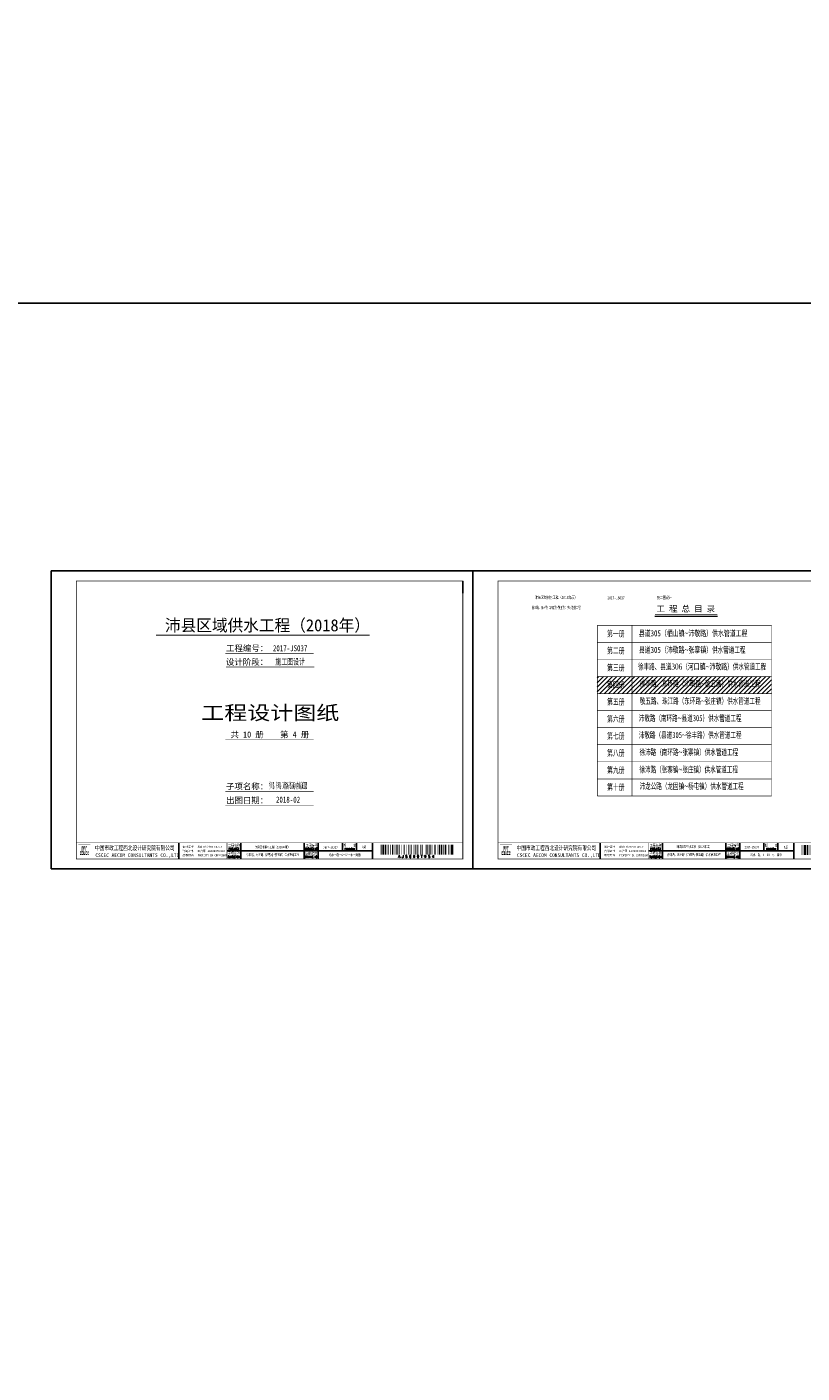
# Model space of a CAD drawing. Extents: x -1663779 to 3198212, y -3115857 to 1746133.
# Tile 2 of 7: x 6473 to 7246, y 4258 to 5600. Entities that reach past the tile are written whole.
import ezdxf
from ezdxf.enums import TextEntityAlignment as Align

# ---------------------------------------------------------------- set-up
doc = ezdxf.new("R2010")
doc.units = 0
doc.layers.get('0').update_dxf_attribs({"linetype": 'CONTINUOUS'})
for name, color, linetype in [('GPSCOMMON', 7, 'CONTINUOUS'), ('PP-COM', 7, 'CONTINUOUS'), ('可编辑', 7, 'CONTINUOUS')]:
    doc.layers.add(name, color=color, linetype=linetype)
doc.styles.get("Standard").update_dxf_attribs({"font": 'rs.shx', "bigfont": 'hztxt.shx'})
doc.styles.add('图签', font='txt', dxfattribs={"width": 0.66})
doc.styles.add('图签 1', font='romanc.shx', dxfattribs={"width": 0.8})
doc.styles.add('宋体', font='txt')

# ---------------------------------------------------------------- blocks, each defined once
blk = doc.blocks.new('*U7')
at = {"linetype": 'Continuous', "ltscale": 0.055}
h = blk.add_hatch(color=5, dxfattribs=at)
h.paths.add_polyline_path([(29.6, 15.4), (29.6, 14.8), (29.1, 14.8), (29.1, 16.5), (29.6, 16.5), (29.6, 15.9), (30, 15.9), (30, 17.5), (28.7, 17.5), (28.7, 13.8), (30, 13.8), (30, 15.4)])
h.paths.add_polyline_path([(30.4, 15.4), (30.4, 13.8), (31.9, 13.8), (31.9, 17.5), (30.8, 17.5), (30.8, 21.4), (31.5, 21.4), (31.5, 19.6), (31.9, 19.6), (31.9, 22.4), (30.4, 22.4), (30.4, 16.5), (31.5, 16.5), (31.5, 14.8), (30.8, 14.8), (30.8, 15.4)])
h.paths.add_polyline_path([(33.3, 17.5), (33.3, 14.8), (32.7, 14.8), (32.7, 21.4), (33.3, 21.4), (33.3, 19.6), (33.7, 19.6), (33.7, 22.4), (32.3, 22.4), (32.3, 13.8), (33.7, 13.8), (33.7, 17.5)])
h.paths.add_polyline_path([(35.7, 22.4), (34.1, 22.4), (34.1, 13.8), (35.7, 13.8), (35.7, 14.8), (34.5, 14.8), (34.5, 16.5), (35.7, 16.5), (35.7, 17.5), (34.5, 17.5), (34.5, 21.4), (35.7, 21.4)])
h.paths.add_polyline_path([(36.9, 15.4), (36.9, 14.8), (36.5, 14.8), (36.5, 16.5), (36.9, 16.5), (36.9, 15.9), (37.3, 15.9), (37.3, 17.5), (36.1, 17.5), (36.1, 13.8), (37.3, 13.8), (37.3, 15.4)])
at = {"color": 7}
blk.add_line((410, 275), (410, 287), dxfattribs=at)
for p, q in [((127, 10), (127, 26)), ((175, 18), (320, 18)), ((189, 10), (189, 26)), ((252, 10), (252, 26)), ((266, 10), (266, 26)), ((290, 18), (290, 26)), ((304, 18), (304, 26)), ((320, 10), (320, 26))]:
    blk.add_line(p, q)
blk.add_lwpolyline([(0, 0), (420, 0), (420, 297), (0, 297)], close=True, dxfattribs=at)
blk.add_lwpolyline([(410, 10, 1, 1, 0), (410, 287, 0.75, 0.75, 0), (25, 287, 0.75, 0.75, 0), (25, 10, 0.75, 0.75, 0), (410, 10, 0.75, 0.75, 0)], format="xyseb", dxfattribs=at)
at = {"color": 7, "const_width": 0.5}
blk.add_lwpolyline([(410, 26), (410, 10), (25, 10), (25, 26), (410, 26)], dxfattribs=at)
at = {"color": 5, "const_width": 0.129}
blk.add_lwpolyline([(27, 12), (39, 12), (39, 24), (27, 24)], close=True, dxfattribs=at)
for points in [[(175, 10, 0.5, 0.5, 0), (175, 26, 0, 0, 0)], [(320, 10.3, 0.5, 0.5, 0), (320, 26, 0, 0, 0)]]:
    blk.add_lwpolyline(points, format="xyseb")
for points in [[(327.4, 14.2), (327.4, 24.2), (327.9, 14.2), (327.9, 24.2)], [(328.6, 14.2), (328.6, 24.2), (329.1, 14.2), (329.1, 24.2)], [(329.8, 14.2), (329.8, 24.2), (332, 14.2), (332, 24.2)], [(332.6, 14.2), (332.6, 24.2), (333.7, 14.2), (333.7, 24.2)], [(334.4, 14.2), (334.4, 24.2), (334.9, 14.2), (334.9, 24.2)], [(335.6, 14.2), (335.6, 24.2), (336.1, 14.2), (336.1, 24.2)], [(337.9, 14.2), (337.9, 24.2), (338.4, 14.2), (338.4, 24.2)], [(339.6, 14.2), (339.6, 24.2), (340.7, 14.2), (340.7, 24.2)], [(341.4, 14.2), (341.4, 24.2), (341.9, 14.2), (341.9, 24.2)], [(343.1, 14.2), (343.1, 24.2), (344.2, 14.2), (344.2, 24.2)], [(344.9, 14.2), (344.9, 24.2), (345.4, 14.2), (345.4, 24.2)], [(346.1, 14.2), (346.1, 24.2), (347.2, 14.2), (347.2, 24.2)], [(348.4, 14.2), (348.4, 24.2), (348.9, 14.2), (348.9, 24.2)], [(350.7, 14.2), (350.7, 24.2), (351.2, 14.2), (351.2, 24.2)], [(351.9, 14.2), (351.9, 24.2), (352.4, 14.2), (352.4, 24.2)], [(353.6, 14.2), (353.6, 24.2), (354.2, 14.2), (354.2, 24.2)], [(355.9, 14.2), (355.9, 24.2), (356.5, 14.2), (356.5, 24.2)], [(357.1, 14.2), (357.1, 24.2), (357.7, 14.2), (357.7, 24.2)], [(358.9, 14.2), (358.9, 24.2), (359.4, 14.2), (359.4, 24.2)], [(361.2, 14.2), (361.2, 24.2), (361.7, 14.2), (361.7, 24.2)], [(362.4, 14.2), (362.4, 24.2), (362.9, 14.2), (362.9, 24.2)], [(364.1, 14.2), (364.1, 24.2), (365.2, 14.2), (365.2, 24.2)], [(365.9, 14.2), (365.9, 24.2), (366.4, 14.2), (366.4, 24.2)], [(367.6, 14.2), (367.6, 24.2), (368.7, 14.2), (368.7, 24.2)], [(369.4, 14.2), (369.4, 24.2), (369.9, 14.2), (369.9, 24.2)], [(372.2, 14.2), (372.2, 24.2), (372.8, 14.2), (372.8, 24.2)], [(373.4, 14.2), (373.4, 24.2), (374, 14.2), (374, 24.2)], [(374.6, 14.2), (374.6, 24.2), (375.7, 14.2), (375.7, 24.2)], [(376.4, 14.2), (376.4, 24.2), (376.9, 14.2), (376.9, 24.2)], [(377.6, 14.2), (377.6, 24.2), (378.7, 14.2), (378.7, 24.2)], [(379.9, 14.2), (379.9, 24.2), (380.4, 14.2), (380.4, 24.2)], [(381.6, 14.2), (381.6, 24.2), (382.2, 14.2), (382.2, 24.2)], [(382.8, 14.2), (382.8, 24.2), (383.4, 14.2), (383.4, 24.2)], [(385.1, 14.2), (385.1, 24.2), (385.7, 14.2), (385.7, 24.2)], [(386.3, 14.2), (386.3, 24.2), (387.4, 14.2), (387.4, 24.2)], [(388.1, 14.2), (388.1, 24.2), (389.7, 14.2), (389.7, 24.2)], [(390.4, 14.2), (390.4, 24.2), (390.9, 14.2), (390.9, 24.2)], [(392.1, 14.2), (392.1, 24.2), (393.2, 14.2), (393.2, 24.2)], [(393.9, 14.2), (393.9, 24.2), (394.4, 14.2), (394.4, 24.2)], [(395.6, 14.2), (395.6, 24.2), (396.2, 14.2), (396.2, 24.2)], [(396.8, 14.2), (396.8, 24.2), (397.4, 14.2), (397.4, 24.2)], [(398, 14.2), (398, 24.2), (400.2, 14.2), (400.2, 24.2)], [(400.9, 14.2), (400.9, 24.2), (401.4, 14.2), (401.4, 24.2)], [(401.4, 14.2), (401.4, 24.2), (401.4, 14.2), (401.4, 24.2)], [(401.4, 14.2), (401.4, 24.2), (401.4, 14.2), (401.4, 24.2)], [(401.4, 14.2), (401.4, 24.2), (401.4, 14.2), (401.4, 24.2)], [(401.4, 14.2), (401.4, 24.2), (401.4, 14.2), (401.4, 24.2)], [(401.4, 14.2), (401.4, 24.2), (401.4, 14.2), (401.4, 24.2)], [(401.4, 14.2), (401.4, 24.2), (401.4, 14.2), (401.4, 24.2)], [(401.4, 14.2), (401.4, 24.2), (401.4, 14.2), (401.4, 24.2)], [(401.4, 14.2), (401.4, 24.2), (401.4, 14.2), (401.4, 24.2)], [(401.4, 14.2), (401.4, 24.2), (401.4, 14.2), (401.4, 24.2)], [(401.4, 14.2), (401.4, 24.2), (401.4, 14.2), (401.4, 24.2)], [(401.4, 14.2), (401.4, 24.2), (401.4, 14.2), (401.4, 24.2)], [(401.4, 14.2), (401.4, 24.2), (401.4, 14.2), (401.4, 24.2)], [(401.4, 14.2), (401.4, 24.2), (401.4, 14.2), (401.4, 24.2)], [(401.4, 14.2), (401.4, 24.2), (401.4, 14.2), (401.4, 24.2)], [(401.4, 14.2), (401.4, 24.2), (401.4, 14.2), (401.4, 24.2)], [(401.4, 14.2), (401.4, 24.2), (401.4, 14.2), (401.4, 24.2)], [(401.4, 14.2), (401.4, 24.2), (401.4, 14.2), (401.4, 24.2)]]:
    blk.add_solid(points)
at = {"color": 7, "linetype": 'Continuous', "style": '图签'}
for s, height, width, p in [('中国市政工程西北设计研究院有限公司', 4.5, 0.74, (43.6, 18.7)), ('CSCEC AECOM CONSULTANTS CO.,LTD', 3.5, 1.03, (43.9, 12)), ('AW162001457', 2, 1.64, (145.7, 21.1)), ('PROPERTY IN COPYRIGHT', 2, 0.85, (145.9, 12.6))]:
    blk.add_text(s, height=height, dxfattribs=dict(at, width=width)).set_placement(p)
for s, p in [('咨询证书', (130.6, 16.9)), ('设计证书', (130.7, 21.1)), ('版权所有', (130.8, 12.7)), ('工咨甲 13320070002', (145.6, 16.9))]:
    blk.add_text(s, height=2, dxfattribs=at).set_placement(p)
at = {"color": 7, "linetype": 'Continuous'}
for s, height, style, width, p in [('子项名称', 2.5, '图签', 0.85, (182, 14.4)), ('工程名称', 2.5, '图签', 0.85, (182.2, 22.4)), ('PROJECT', 2, '图签 1', 0.85, (181.9, 19.1)), ('图纸编号', 2.5, '图签', 0.85, (259.2, 14.2)), ('工程编号', 2.5, '图签', 0.85, (259.4, 22.4)), ('PROJECT NO.', 2, '图签 1', 0.59, (259.4, 19.2)), ('版    本', 2.5, '图签', 0.85, (297.4, 22.3)), ('SUBSECTION', 2, '图签 1', 0.6, (182, 11.1)), ('DRAWING NO.', 2, '图签 1', 0.59, (259.2, 11.1))]:
    blk.add_text(s, height=height, dxfattribs=dict(at, style=style, width=width)).set_placement(p, align=Align.CENTER)
at = {"color": 7, "linetype": 'Continuous', "style": '图签 1'}
blk.add_text('EDITION', height=2, dxfattribs=at).set_placement((297.1, 18.9), align=Align.CENTER)
blk.add_text('A J S 0 0 0 T 9 S 4 ', height=2.5).set_placement((364.4, 13.7), align=Align.TOP_CENTER)
at = {"style": '图签'}
for tag, height, rotation, width, p, p2 in [('工程编号-图框', 6, 359.9471, 0.684643, (219.1, 217), (257, 217)), ('设计阶段-图框', 6, 359.9471, 0.684643, (219.1, 203.6), (257, 203.5)), ('子项名称-图框', 6, 359.9471, 0.684643, (216.9, 80.1), (254.9, 80)), ('出图日期-图框', 6, 359.9471, 0.684643, (216.9, 66.1), (254.9, 66)), ('子项名称', 2.5, 0.1223, 4.194615, (190.8, 12.9), (250.5, 13)), ('工程编号', 2.5, 359.913, 1.624125, (266.7, 20), (289.8, 20))]:
    blk.add_attdef(tag, text='', height=height, rotation=rotation, dxfattribs=dict(at, width=width)).set_placement(p, p2, align=Align.FIT)
for tag, width, p, p2 in [('工程名称', 4.212531, (190.4, 20.4), (250.3, 20.4)), ('图纸编号', 3.662678, (266.4, 12.8), (318.5, 12.8)), ('版本', 2.130918, (304.2, 20.6), (319.3, 20.6))]:
    blk.add_attdef(tag, text='', height=2.5, dxfattribs=dict(at, width=width)).set_placement(p, p2, align=Align.FIT)
blk = doc.blocks.new('*U12')
at = {"linetype": 'Continuous', "ltscale": 0.055}
h = blk.add_hatch(color=5, dxfattribs=at)
h.paths.add_polyline_path([(29.6, 15.4), (29.6, 14.8), (29.1, 14.8), (29.1, 16.5), (29.6, 16.5), (29.6, 15.9), (30, 15.9), (30, 17.5), (28.7, 17.5), (28.7, 13.8), (30, 13.8), (30, 15.4)])
h.paths.add_polyline_path([(30.4, 15.4), (30.4, 13.8), (31.9, 13.8), (31.9, 17.5), (30.8, 17.5), (30.8, 21.4), (31.5, 21.4), (31.5, 19.6), (31.9, 19.6), (31.9, 22.4), (30.4, 22.4), (30.4, 16.5), (31.5, 16.5), (31.5, 14.8), (30.8, 14.8), (30.8, 15.4)])
h.paths.add_polyline_path([(33.3, 17.5), (33.3, 14.8), (32.7, 14.8), (32.7, 21.4), (33.3, 21.4), (33.3, 19.6), (33.7, 19.6), (33.7, 22.4), (32.3, 22.4), (32.3, 13.8), (33.7, 13.8), (33.7, 17.5)])
h.paths.add_polyline_path([(35.7, 22.4), (34.1, 22.4), (34.1, 13.8), (35.7, 13.8), (35.7, 14.8), (34.5, 14.8), (34.5, 16.5), (35.7, 16.5), (35.7, 17.5), (34.5, 17.5), (34.5, 21.4), (35.7, 21.4)])
h.paths.add_polyline_path([(36.9, 15.4), (36.9, 14.8), (36.5, 14.8), (36.5, 16.5), (36.9, 16.5), (36.9, 15.9), (37.3, 15.9), (37.3, 17.5), (36.1, 17.5), (36.1, 13.8), (37.3, 13.8), (37.3, 15.4)])
at = {"color": 5}
blk.add_line((410, 275), (410, 287), dxfattribs=at)
for p, q in [((127, 10), (127, 26)), ((175, 18), (320, 18)), ((189, 10), (189, 26)), ((252, 10), (252, 26)), ((266, 10), (266, 26)), ((290, 18), (290, 26)), ((304, 18), (304, 26)), ((320, 10), (320, 26))]:
    blk.add_line(p, q)
at = {"color": 7}
blk.add_lwpolyline([(0, 0), (420, 0), (420, 297), (0, 297)], close=True, dxfattribs=at)
blk.add_lwpolyline([(410, 10, 1, 1, 0), (410, 287, 0.75, 0.75, 0), (25, 287, 0.75, 0.75, 0), (25, 10, 0.75, 0.75, 0), (410, 10, 0.75, 0.75, 0)], format="xyseb", dxfattribs=at)
at = {"color": 7, "const_width": 0.5}
blk.add_lwpolyline([(410, 26), (410, 10), (25, 10), (25, 26), (410, 26)], dxfattribs=at)
at = {"color": 5, "const_width": 0.129}
blk.add_lwpolyline([(27, 12), (39, 12), (39, 24), (27, 24)], close=True, dxfattribs=at)
for points in [[(175, 10, 0.5, 0.5, 0), (175, 26, 0, 0, 0)], [(320, 10.3, 0.5, 0.5, 0), (320, 26, 0, 0, 0)]]:
    blk.add_lwpolyline(points, format="xyseb")
for points in [[(327.7, 14), (327.7, 24), (328.2, 14), (328.2, 24)], [(328.9, 14), (328.9, 24), (329.4, 14), (329.4, 24)], [(330.1, 14), (330.1, 24), (332.3, 14), (332.3, 24)], [(332.9, 14), (332.9, 24), (334, 14), (334, 24)], [(334.7, 14), (334.7, 24), (335.2, 14), (335.2, 24)], [(335.9, 14), (335.9, 24), (336.4, 14), (336.4, 24)], [(338.2, 14), (338.2, 24), (338.7, 14), (338.7, 24)], [(339.9, 14), (339.9, 24), (341, 14), (341, 24)], [(341.7, 14), (341.7, 24), (342.2, 14), (342.2, 24)], [(343.4, 14), (343.4, 24), (344.5, 14), (344.5, 24)], [(345.2, 14), (345.2, 24), (345.7, 14), (345.7, 24)], [(346.4, 14), (346.4, 24), (347.5, 14), (347.5, 24)], [(348.7, 14), (348.7, 24), (349.2, 14), (349.2, 24)], [(351, 14), (351, 24), (351.5, 14), (351.5, 24)], [(352.2, 14), (352.2, 24), (352.7, 14), (352.7, 24)], [(353.9, 14), (353.9, 24), (354.5, 14), (354.5, 24)], [(356.2, 14), (356.2, 24), (356.8, 14), (356.8, 24)], [(357.4, 14), (357.4, 24), (358, 14), (358, 24)], [(359.2, 14), (359.2, 24), (359.7, 14), (359.7, 24)], [(361.5, 14), (361.5, 24), (362, 14), (362, 24)], [(362.7, 14), (362.7, 24), (363.2, 14), (363.2, 24)], [(364.4, 14), (364.4, 24), (365.5, 14), (365.5, 24)], [(366.2, 14), (366.2, 24), (366.7, 14), (366.7, 24)], [(367.9, 14), (367.9, 24), (369, 14), (369, 24)], [(369.7, 14), (369.7, 24), (370.2, 14), (370.2, 24)], [(372.5, 14), (372.5, 24), (373.1, 14), (373.1, 24)], [(373.7, 14), (373.7, 24), (374.3, 14), (374.3, 24)], [(374.9, 14), (374.9, 24), (376, 14), (376, 24)], [(376.7, 14), (376.7, 24), (377.2, 14), (377.2, 24)], [(377.9, 14), (377.9, 24), (379, 14), (379, 24)], [(380.2, 14), (380.2, 24), (380.7, 14), (380.7, 24)], [(381.9, 14), (381.9, 24), (382.5, 14), (382.5, 24)], [(384.2, 14), (384.2, 24), (384.8, 14), (384.8, 24)], [(385.4, 14), (385.4, 24), (386.5, 14), (386.5, 24)], [(387.2, 14), (387.2, 24), (387.7, 14), (387.7, 24)], [(388.4, 14), (388.4, 24), (390, 14), (390, 24)], [(390.7, 14), (390.7, 24), (391.2, 14), (391.2, 24)], [(393, 14), (393, 24), (393.5, 14), (393.5, 24)], [(394.2, 14), (394.2, 24), (395.3, 14), (395.3, 24)], [(395.9, 14), (395.9, 24), (396.5, 14), (396.5, 24)], [(397.1, 14), (397.1, 24), (397.7, 14), (397.7, 24)], [(398.3, 14), (398.3, 24), (400.5, 14), (400.5, 24)], [(401.2, 14), (401.2, 24), (401.7, 14), (401.7, 24)], [(401.7, 14), (401.7, 24), (401.7, 14), (401.7, 24)], [(401.7, 14), (401.7, 24), (401.7, 14), (401.7, 24)], [(401.7, 14), (401.7, 24), (401.7, 14), (401.7, 24)], [(401.7, 14), (401.7, 24), (401.7, 14), (401.7, 24)], [(401.7, 14), (401.7, 24), (401.7, 14), (401.7, 24)], [(401.7, 14), (401.7, 24), (401.7, 14), (401.7, 24)], [(401.7, 14), (401.7, 24), (401.7, 14), (401.7, 24)], [(401.7, 14), (401.7, 24), (401.7, 14), (401.7, 24)], [(401.7, 14), (401.7, 24), (401.7, 14), (401.7, 24)], [(401.7, 14), (401.7, 24), (401.7, 14), (401.7, 24)], [(401.7, 14), (401.7, 24), (401.7, 14), (401.7, 24)], [(401.7, 14), (401.7, 24), (401.7, 14), (401.7, 24)], [(401.7, 14), (401.7, 24), (401.7, 14), (401.7, 24)], [(401.7, 14), (401.7, 24), (401.7, 14), (401.7, 24)], [(401.7, 14), (401.7, 24), (401.7, 14), (401.7, 24)], [(401.7, 14), (401.7, 24), (401.7, 14), (401.7, 24)], [(401.7, 14), (401.7, 24), (401.7, 14), (401.7, 24)]]:
    blk.add_solid(points)
at = {"color": 7, "linetype": 'Continuous', "style": '图签'}
for s, height, width, p in [('中国市政工程西北设计研究院有限公司', 4.5, 0.74, (43.6, 18.7)), ('CSCEC AECOM CONSULTANTS CO.,LTD', 3.5, 1.03, (43.9, 12)), ('AW162001457', 2, 1.64, (145.7, 21.1)), ('PROPERTY IN COPYRIGHT', 2, 0.85, (145.9, 12.6))]:
    blk.add_text(s, height=height, dxfattribs=dict(at, width=width)).set_placement(p)
for s, p in [('咨询证书', (130.6, 16.9)), ('设计证书', (130.7, 21.1)), ('版权所有', (130.8, 12.7)), ('工咨甲 13320070002', (145.6, 16.9))]:
    blk.add_text(s, height=2, dxfattribs=at).set_placement(p)
at = {"color": 7, "linetype": 'Continuous'}
for s, height, style, width, p in [('子项名称', 2.5, '图签', 0.85, (182, 14.4)), ('工程名称', 2.5, '图签', 0.85, (182.2, 22.4)), ('PROJECT', 2, '图签 1', 0.85, (181.9, 19.1)), ('图纸编号', 2.5, '图签', 0.85, (259.2, 14.2)), ('工程编号', 2.5, '图签', 0.85, (259.4, 22.4)), ('PROJECT NO.', 2, '图签 1', 0.59, (259.4, 19.2)), ('版    本', 2.5, '图签', 0.85, (297.4, 22.3)), ('SUBSECTION', 2, '图签 1', 0.6, (182, 11.1)), ('DRAWING NO.', 2, '图签 1', 0.59, (259.2, 11.1))]:
    blk.add_text(s, height=height, dxfattribs=dict(at, style=style, width=width)).set_placement(p, align=Align.CENTER)
at = {"color": 7, "linetype": 'Continuous', "style": '图签 1'}
blk.add_text('EDITION', height=2, dxfattribs=at).set_placement((297.1, 18.9), align=Align.CENTER)
blk.add_text('A J S 0 0 0 T 9 S 6 ', height=2.5).set_placement((364.7, 13.5), align=Align.TOP_CENTER)
at = {"style": '图签'}
for tag, height, width, p, p2 in [('工程名称-图框', 3, 1.737888, (59, 269.1), (107.2, 269.1)), ('工程编号-图框', 3, 0.802427, (131.6, 268.6), (153.8, 268.6)), ('设计阶段-图框', 3, 0.802427, (179.7, 268.9), (202, 268.9)), ('子项名称-图框', 3, 1.737888, (59, 258.9), (107.2, 258.9)), ('子项名称', 2.5, 4.226601, (190.2, 13), (250.4, 13)), ('工程名称', 2.5, 4.154745, (191.1, 20.9), (250.2, 20.9)), ('工程编号', 2.5, 1.564732, (266.8, 20.5), (289.1, 20.5)), ('图纸编号', 2.5, 3.659373, (266.3, 12.9), (318.3, 12.9)), ('版本', 2.5, 1.989659, (304.8, 20.4), (319, 20.4))]:
    blk.add_attdef(tag, text='', height=height, dxfattribs=dict(at, width=width)).set_placement(p, p2, align=Align.FIT)
blk = doc.blocks.new('20180504.1548521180')
at = {"layer": 'GPSCOMMON'}
h = blk.add_hatch(dxfattribs=at)
h.set_pattern_fill('ANSI31', color=1, style=0)
h.set_pattern_definition([(45, (6348.6847, -344.762), (-2.245064, 2.245064), [])])
h.paths.add_polyline_path([(7076.3, 4952.2), (7041.6, 4952.2), (7041.6, 4935.2), (7076.3, 4935.2)])
h.paths.add_polyline_path([(7076.3, 4935.2), (7215.2, 4935.2), (7215.2, 4952.2), (7076.3, 4952.2)])
h.paths.add_polyline_path([(7049.9, 4948.5), (7070.3, 4948.5), (7070.3, 4937.7), (7049.9, 4937.7)], flags=24)
h.paths.add_polyline_path([(7082.1, 4949.6), (7206.1, 4949.6), (7206.1, 4938.7), (7082.1, 4938.7)], flags=24)
at = {"color": 7, "lineweight": 20}
blk.add_line((7099.1, 5012.3), (7161.3, 5012.3), dxfattribs=at)
at = {"color": 7, "lineweight": 20, "const_width": 0.75}
blk.add_lwpolyline([(7099.1, 5013.8), (7161.3, 5013.8)], dxfattribs=at)
at = {"layer": 'GPSCOMMON', "const_width": 0.6, "flags": 128}
for points in [[(7041.6, 5003.2), (7215.2, 5003.2)], [(7041.6, 5003.2), (7041.6, 4833.2)], [(7076.3, 5003.2), (7076.3, 4833.2)], [(7215.2, 5003.2), (7215.2, 4833.2)], [(7041.6, 4986.2), (7215.2, 4986.2)], [(7041.6, 4969.2), (7215.2, 4969.2)], [(7041.6, 4952.2), (7215.2, 4952.2)], [(7041.6, 4935.2), (7215.2, 4935.2)], [(7041.6, 4918.2), (7215.2, 4918.2)], [(7041.6, 4901.2), (7215.2, 4901.2)], [(7041.6, 4884.2), (7215.2, 4884.2)], [(7041.6, 4867.2), (7215.2, 4867.2)], [(7041.6, 4850.2), (7215.2, 4850.2)], [(7041.6, 4833.2), (7215.2, 4833.2)]]:
    blk.add_lwpolyline(points, dxfattribs=at)
at = {"layer": '可编辑'}
for points, const_width in [([(6601.8, 4993.6), (6814.8, 4993.5)], 1), ([(6758.9, 4975.4), (6670.9, 4975.4)], 0.5), ([(6759.7, 4961.7), (6671.7, 4961.7)], 0.5), ([(6758.9, 4889.4), (6670.9, 4889.4)], 0.5), ([(6758.9, 4837.4), (6670.9, 4837.4)], 0.5), ([(6758.9, 4823.4), (6670.9, 4823.4)], 0.5)]:
    blk.add_lwpolyline(points, dxfattribs=dict(at, const_width=const_width))
at = {"layer": 'GPSCOMMON'}
ref = blk.add_blockref('*U12', (6917.6, 4760.4), dxfattribs=at)
ref.add_attrib('图纸编号', '给水－施－A－04－水－目录', dxfattribs={"layer": '0', "height": 2.5, "style": '图签', "width": 0.7}).set_placement((7209.9, 4773.3), align=Align.CENTER)
ref.add_attrib('版本', 'A版', dxfattribs={"layer": '0', "height": 2.5, "style": '图签', "width": 0.7}).set_placement((7229.5, 4780.8), align=Align.CENTER)
ref.add_attrib('工程编号', '2017-JS037', dxfattribs={"layer": '0', "height": 2.5, "style": '图签', "width": 0.7}).set_placement((7195.5, 4780.9), align=Align.CENTER)
ref.add_attrib('子项名称', '徐丰路、东环路（沛敬路~敬五路）供水管道工程', dxfattribs={"layer": '0', "height": 2.5, "style": '图签', "width": 0.7}).set_placement((7137.9, 4773.4), align=Align.CENTER)
ref.add_attrib('工程名称', '沛县区域供水工程（2018年度）', dxfattribs={"layer": '0', "height": 2.5, "style": '图签', "width": 0.7}).set_placement((7138.2, 4781.4), align=Align.CENTER)
ref.add_attrib('工程名称-图框', '沛县区域供水工程（2018年度）', dxfattribs={"layer": '0', "height": 3, "style": '图签', "width": 0.7}).set_placement((7000.7, 5029.6), align=Align.CENTER)
ref.add_attrib('子项名称-图框', '徐丰路、东环路（沛敬路~敬五路）供水管道工程', dxfattribs={"layer": '0', "height": 3, "style": '图签', "width": 0.522489}).set_placement((6976.6, 5019.4), (7024.8, 5019.4), align=Align.FIT)
ref.add_attrib('工程编号-图框', '2017-JS037', dxfattribs={"layer": '0', "height": 3, "style": '图签', "width": 0.7}).set_placement((7060.3, 5029.1), align=Align.CENTER)
ref.add_attrib('设计阶段-图框', '施工图设计', dxfattribs={"layer": '0', "height": 3, "style": '图签', "width": 0.7}).set_placement((7108.4, 5029.4), align=Align.CENTER)
at = {"layer": 'PP-COM'}
ref = blk.add_blockref('*U7', (6497.6, 4760.4), dxfattribs=at)
ref.add_attrib('图纸编号', '给水－施－A－04－水－封面', dxfattribs={"layer": '0', "color": 0, "height": 2.5, "style": '图签', "width": 0.7}).set_placement((6790, 4773.2), align=Align.CENTER)
ref.add_attrib('版本', 'A版', dxfattribs={"layer": '0', "color": 0, "height": 2.5, "style": '图签', "width": 0.7}).set_placement((6809.3, 4781.1), align=Align.CENTER)
ref.add_attrib('工程编号', '2017-JS037', dxfattribs={"layer": '0', "color": 1, "height": 2.5, "rotation": 359.913, "style": '图签', "width": 0.7}).set_placement((6775.8, 4780.5), align=Align.CENTER)
ref.add_attrib('子项名称', '徐丰路、东环路（沛敬路~敬五路）供水管道工程', dxfattribs={"layer": '0', "color": 0, "height": 2.5, "rotation": 0.1223, "style": '图签', "width": 0.7}).set_placement((6718.2, 4773.3), align=Align.CENTER)
ref.add_attrib('工程名称', '沛县区域供水工程（2018年度）', dxfattribs={"layer": '0', "color": 0, "height": 2.5, "style": '图签', "width": 0.7}).set_placement((6717.9, 4780.9), align=Align.CENTER)
ref.add_attrib('工程编号-图框', '2017-JS037', dxfattribs={"layer": '0', "color": 1, "height": 6, "rotation": 359.9471, "style": '图签', "width": 0.7}).set_placement((6735.6, 4977.4), align=Align.CENTER)
ref.add_attrib('设计阶段-图框', '施工图设计', dxfattribs={"layer": '0', "color": 0, "height": 6, "rotation": 359.9471, "style": '图签', "width": 0.7}).set_placement((6735.6, 4964), align=Align.CENTER)
ref.add_attrib('子项名称-图框', '徐丰路、东环路（沛敬路~敬五路）供水管道工程', dxfattribs={"layer": '0', "color": 0, "height": 6, "rotation": 359.9471, "style": '图签', "width": 0.205835}).set_placement((6714.5, 4840.5), (6752.5, 4840.5), align=Align.FIT)
ref.add_attrib('出图日期-图框', '2018-02', dxfattribs={"layer": '0', "color": 0, "height": 6, "rotation": 359.9471, "style": '图签', "width": 0.7}).set_placement((6733.5, 4826.5), align=Align.CENTER)
at = {"color": 1, "linetype": 'Continuous', "ltscale": 0.7, "style": '图签'}
blk.add_text('沛县区域供水工程（2018年）', height=12, dxfattribs=at).set_placement((6713, 4997.3), align=Align.CENTER)
at = {"color": 7, "linetype": 'Continuous', "ltscale": 0.7, "char_height": 6, "attachment_point": 2, "style": '图签'}
for s, insert, width in [('{\\W0.7;第一册}', (7060.1, 4998), 136.673), ('{\\W0.7;县道305（栖山镇\\fTimes New Roman|b0|i0|c0|p18;\\W0.66;\\C256;~\\fSimSun|b0|i0|c134|p2;\\W0.7;\\C7;沛敬路）供水管道工程}', (7137.1, 4998.3), 128.418), ('{\\W0.7;第二册}', (7060.1, 4981), 136.673), ('{\\W0.7;县道305（沛敬路\\fTimes New Roman|b0|i0|c0|p18;\\W0.66;\\C256;~\\fSimSun|b0|i0|c134|p2;\\W0.7;\\C7;张寨镇）\\W0.66;\\C256;供水管道工程}', (7136.1, 4981.8), 126.524), ('{\\W0.7;第三册}', (7060.1, 4964), 136.673), ('{\\W0.7;第四册}', (7060.1, 4947), 136.673), ('{\\C256;徐丰路、东环路（沛敬路\\fTimes New Roman|b0|i0|c0|p18;~\\fSimSun|b0|i0|c134|p2;敬五路）供水管道工程}', (7144.1, 4948.1), 133.667), ('{\\W0.7;第五册}', (7060.1, 4930), 136.673), ('{\\C256;敬五路、珠江路（东环路\\fTimes New Roman|b0|i0|c0|p18;~\\fSimSun|b0|i0|c134|p2;张庄镇）供水管道工程}', (7144.1, 4930.8), 134.782), ('{\\W0.7;第六册}', (7060.1, 4913), 136.673), ('{\\C256;沛敬路（南环路\\fTimes New Roman|b0|i0|c0|p18;~\\fSimSun|b0|i0|c134|p2;县道305）供水管道工程}', (7134.1, 4913.7), 123.347), ('{\\C256;沛敬路（县道305\\fTimes New Roman|b0|i0|c0|p18;~\\fSimSun|b0|i0|c134|p2;徐丰路）供水管道工程}', (7134.2, 4896.9), 123.531), ('{\\W0.7;第七册}', (7060.1, 4896), 136.673), ('{\\W0.7;第八册}', (7060.1, 4879), 136.673), ('{\\C256;徐沛路（南环路\\fTimes New Roman|b0|i0|c0|p18;~\\fSimSun|b0|i0|c134|p2;张寨镇）供水管道工程}', (7132.8, 4879.8), 123.769), ('{\\W0.7;第九册}', (7060.1, 4862), 136.673), ('{\\C256;徐沛路（张寨镇\\fTimes New Roman|b0|i0|c0|p18;~\\fSimSun|b0|i0|c134|p2;张庄镇）供水管道工程}', (7132.7, 4862.5), 131.588), ('{\\W0.7;第十册}', (7060.1, 4845), 136.673), ('{\\C256;沛龙公路（龙固镇\\fTimes New Roman|b0|i0|c0|p18;~\\fSimSun|b0|i0|c134|p2;杨屯镇）供水管道工程}', (7135.6, 4845.9), 123.917)]:
    blk.add_mtext(s, dxfattribs=dict(at, insert=insert, width=width))
at = {"color": 1, "linetype": 'Continuous', "ltscale": 0.7, "insert": (7146, 4965.1), "char_height": 6, "width": 128.57, "attachment_point": 2, "style": '图签'}
blk.add_mtext('{\\C256;徐丰路、\\C0;县道\\fTimes New Roman|b0|i0|c0|p18;306\\fSimSun|b0|i0|c134|p2;（\\W0.7;\\C7;河口镇\\fTimes New Roman|b0|i0|c0|p18;\\W0.66;\\C256;~\\fSimSun|b0|i0|c134|p2;\\W0.7;\\C7;沛敬路\\W0.66;\\C256;）供水管道工程}', dxfattribs=at)
at = {"layer": '可编辑', "style": '宋体'}
blk.add_text('工 程 总 目 录', height=6, dxfattribs=at).set_placement((7129.8, 5019.9), align=Align.MIDDLE)
at = {"layer": '可编辑', "color": 7, "style": '宋体'}
for s, p in [('工程编号：', (6692.7, 4977.4)), ('设计阶段：', (6692.6, 4963.7)), ('共 10 册    第 4 册', (6715.4, 4891.4)), ('子项名称：', (6692.7, 4839.7)), ('出图日期：', (6692.7, 4825.7))]:
    blk.add_text(s, height=6, dxfattribs=at).set_placement(p, align=Align.CENTER)
at = {"layer": '可编辑', "color": 7, "style": '宋体', "width": 1.2}
blk.add_text('工程设计图纸', height=14, dxfattribs=at).set_placement((6715.8, 4909.1), align=Align.CENTER)

msp = doc.modelspace()

# ---------------------------------------------------------------- linework, layer by layer
at = {"layer": 'GPSCOMMON'}
msp.add_lwpolyline([(10465.8, 2942.6), (6029.9, 2942.6), (6029.9, 5324.3), (10465.8, 5324.3)], close=True, dxfattribs=at)
msp.add_circle((767216.3, -684861.8), 2430995.2, dxfattribs=at)

# ---------------------------------------------------------------- block references
msp.add_blockref('20180504.1548521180', (0, 0), dxfattribs=at)

doc.saveas('drawing.dxf')
